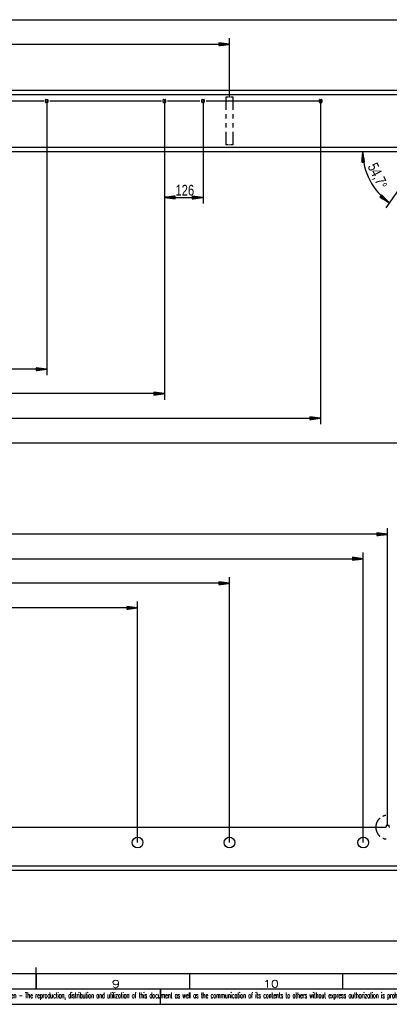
# Model space of a CAD drawing. Header units: millimetres. Extents: x -4 to 841, y -4 to 594.
# Tile 4 of 13: x 415 to 536, y 0 to 321. Entities that reach past the tile are written whole.
import ezdxf

# ---------------------------------------------------------------- set-up
doc = ezdxf.new("R2010")
doc.units = ezdxf.units.MM
doc.layers.add('1', color=7, linetype='Continuous')
doc.styles.add('SEACAD_Arial', font='arial.ttf', dxfattribs={"width": 0.75})
doc.styles.add('SEACAD_simplex_shx', font='simplex.shx', dxfattribs={"width": 0.587})

msp = doc.modelspace()

# ---------------------------------------------------------------- linework, layer by layer
at = {"layer": '1', "color": 7, "linetype": 'Continuous'}
for p, q in [((194.27, 321.22), (570.58, 321.22)), ((483.57, 296.07), (483.57, 315.22)), ((248.97, 313.22), (483.57, 313.22)), ((483.57, 313.22), (480.07, 313.68)), ((480.07, 313.68), (480.07, 312.76)), ((480.07, 313.68), (480.09, 313.68)), ((480.07, 313.68), (480.09, 313.68)), ((480.07, 313.62), (480.48, 313.62)), ((480.07, 313.57), (480.87, 313.57)), ((480.07, 313.52), (481.25, 313.52)), ((480.07, 313.47), (481.64, 313.47)), ((480.07, 313.42), (482.02, 313.42)), ((480.07, 313.37), (482.41, 313.37)), ((480.07, 313.32), (482.8, 313.32)), ((480.07, 313.27), (483.18, 313.27)), ((480.07, 312.76), (483.57, 313.22)), ((480.07, 313.22), (483.57, 313.22)), ((480.07, 313.22), (483.57, 313.22)), ((480.07, 313.17), (483.18, 313.17)), ((480.07, 313.12), (482.8, 313.12)), ((480.07, 313.07), (482.41, 313.07)), ((480.07, 313.01), (482.02, 313.01)), ((480.07, 312.96), (481.64, 312.96)), ((480.07, 312.91), (481.25, 312.91)), ((480.07, 312.86), (480.87, 312.86)), ((480.07, 312.81), (480.48, 312.81)), ((480.07, 312.76), (480.09, 312.76)), ((480.07, 312.76), (480.09, 312.76)), ((204.67, 296.82), (560.69, 296.82)), ((205.13, 298.22), (561.36, 298.22)), ((482.47, 291.79), (482.47, 296.07)), ((482.47, 296.07), (483.07, 296.07)), ((483.27, 296.07), (483.47, 296.07)), ((483.67, 296.07), (483.87, 296.07)), ((484.07, 296.07), (484.67, 296.07)), ((484.67, 296.07), (484.67, 291.79)), ((422.92, 294.67), (386.52, 294.67)), ((423.52, 294.27), (423.52, 295.07)), ((423.62, 295.17), (424.22, 295.17)), ((424.22, 294.17), (423.62, 294.17)), ((423.92, 295.17), (423.92, 205.22)), ((424.32, 295.07), (424.32, 294.27)), ((461.32, 294.67), (424.92, 294.67)), ((461.92, 294.27), (461.92, 295.07)), ((462.02, 295.17), (462.62, 295.17)), ((462.62, 294.17), (462.02, 294.17)), ((462.32, 295.17), (462.32, 261.22)), ((462.32, 295.17), (462.32, 197.22)), ((462.72, 295.07), (462.72, 294.27)), ((473.92, 294.67), (463.32, 294.67)), ((474.52, 294.27), (474.52, 295.07)), ((474.62, 295.17), (475.22, 295.17)), ((475.22, 294.17), (474.62, 294.17)), ((474.92, 295.17), (474.92, 261.22)), ((475.32, 295.07), (475.32, 294.27)), ((513.72, 294.67), (475.92, 294.67)), ((512.92, 294.27), (512.92, 295.07)), ((513.02, 295.17), (513.62, 295.17)), ((513.62, 294.17), (513.02, 294.17)), ((513.32, 295.17), (513.32, 189.22)), ((513.72, 295.07), (513.72, 294.27)), ((482.47, 288.93), (482.47, 290.36)), ((484.67, 290.36), (484.67, 288.93)), ((482.47, 286.08), (482.47, 287.5)), ((484.67, 287.5), (484.67, 286.08)), ((482.47, 280.37), (482.47, 284.65)), ((484.67, 284.65), (484.67, 280.37)), ((194.74, 279.62), (548.44, 279.62)), ((483.07, 280.37), (482.47, 280.37)), ((483.47, 280.37), (483.27, 280.37)), ((483.87, 280.37), (483.67, 280.37)), ((484.67, 280.37), (484.07, 280.37)), ((548.63, 279.78), (534.55, 259.89)), ((194.28, 278.22), (548.12, 278.22)), ((527.07, 278.22), (526.76, 274.7)), ((526.97, 274.71), (526.9, 276.28)), ((527.02, 274.71), (526.94, 276.67)), ((527.07, 274.71), (526.97, 277.05)), ((527.12, 274.72), (527.01, 277.44)), ((527.17, 274.72), (527.04, 277.83)), ((527.68, 274.74), (527.07, 278.22)), ((527.22, 274.72), (527.07, 278.22)), ((527.22, 274.72), (527.07, 278.22)), ((527.27, 274.72), (527.14, 277.83)), ((527.33, 274.73), (527.21, 277.45)), ((527.38, 274.73), (527.28, 277.07)), ((527.43, 274.73), (527.34, 276.68)), ((527.48, 274.73), (527.41, 276.3)), ((526.76, 274.7), (527.68, 274.74)), ((526.77, 274.7), (526.77, 274.73)), ((526.77, 274.7), (526.77, 274.73)), ((526.82, 274.7), (526.8, 275.12)), ((526.87, 274.71), (526.83, 275.5)), ((526.92, 274.71), (526.87, 275.89)), ((527.53, 274.73), (527.48, 275.92)), ((527.58, 274.74), (527.55, 275.53)), ((527.63, 274.74), (527.61, 275.15)), ((527.68, 274.74), (527.68, 274.77)), ((527.68, 274.74), (527.68, 274.77)), ((465.82, 263.68), (462.32, 263.22)), ((465.82, 263.42), (463.86, 263.42)), ((465.82, 263.47), (464.25, 263.47)), ((465.82, 263.52), (464.63, 263.52)), ((465.82, 263.57), (465.02, 263.57)), ((465.82, 263.62), (465.4, 263.62)), ((465.82, 263.67), (465.79, 263.67)), ((465.82, 263.67), (465.79, 263.67)), ((465.82, 262.76), (465.82, 263.68)), ((474.92, 263.22), (471.42, 263.68)), ((471.42, 263.68), (471.42, 262.76)), ((471.42, 263.67), (471.44, 263.67)), ((471.42, 263.67), (471.44, 263.67)), ((471.42, 263.62), (471.83, 263.62)), ((471.42, 263.57), (472.22, 263.57)), ((471.42, 263.52), (472.6, 263.52)), ((471.42, 263.47), (472.99, 263.47)), ((471.42, 263.42), (473.37, 263.42)), ((533.22, 264.03), (532.66, 263.3)), ((532.75, 263.43), (533.69, 262.7)), ((532.79, 263.47), (534.03, 262.51)), ((532.82, 263.51), (534.36, 262.31)), ((532.85, 263.55), (534.7, 262.11)), ((532.88, 263.59), (535.04, 261.92)), ((532.91, 263.63), (535.37, 261.72)), ((532.94, 263.67), (535.71, 261.53)), ((532.94, 263.67), (535.71, 261.53)), ((532.97, 263.71), (535.43, 261.8)), ((533, 263.75), (535.16, 262.08)), ((533.03, 263.79), (534.89, 262.35)), ((533.07, 263.83), (534.61, 262.63)), ((533.1, 263.87), (534.34, 262.91)), ((533.13, 263.91), (534.06, 263.18)), ((533.16, 263.95), (533.79, 263.46)), ((533.19, 263.99), (533.52, 263.74)), ((535.71, 261.53), (533.22, 264.03)), ((533.22, 264.03), (533.24, 264.01)), ((533.22, 264.03), (533.24, 264.01)), ((462.32, 263.22), (474.92, 263.22)), ((462.32, 263.22), (465.82, 262.76)), ((465.82, 263.22), (462.32, 263.22)), ((465.82, 263.22), (462.32, 263.22)), ((465.82, 263.27), (462.7, 263.27)), ((465.82, 263.17), (462.7, 263.17)), ((465.82, 263.32), (463.09, 263.32)), ((465.82, 263.12), (463.09, 263.12)), ((465.82, 263.37), (463.47, 263.37)), ((465.82, 263.07), (463.47, 263.07)), ((465.82, 263.01), (463.86, 263.01)), ((465.82, 262.96), (464.25, 262.96)), ((465.82, 262.91), (464.63, 262.91)), ((465.82, 262.86), (465.02, 262.86)), ((465.82, 262.81), (465.4, 262.81)), ((465.82, 262.76), (465.79, 262.76)), ((465.82, 262.76), (465.79, 262.76)), ((471.42, 263.37), (473.76, 263.37)), ((471.42, 263.32), (474.15, 263.32)), ((471.42, 263.27), (474.53, 263.27)), ((471.42, 262.76), (474.92, 263.22)), ((471.42, 263.22), (474.92, 263.22)), ((471.42, 263.22), (474.92, 263.22)), ((471.42, 263.17), (474.53, 263.17)), ((471.42, 263.12), (474.15, 263.12)), ((471.42, 263.07), (473.76, 263.07)), ((471.42, 263.01), (473.37, 263.01)), ((471.42, 262.96), (472.99, 262.96)), ((471.42, 262.91), (472.6, 262.91)), ((471.42, 262.86), (472.22, 262.86)), ((471.42, 262.81), (471.83, 262.81)), ((471.42, 262.76), (471.44, 262.76)), ((471.42, 262.76), (471.44, 262.76)), ((532.66, 263.31), (532.68, 263.29)), ((532.66, 263.31), (532.68, 263.29)), ((532.66, 263.3), (535.71, 261.53)), ((532.69, 263.35), (533.02, 263.09)), ((532.72, 263.39), (533.36, 262.9)), ((423.92, 207.22), (194.27, 207.22)), ((423.92, 207.22), (420.42, 207.68)), ((420.42, 207.68), (420.42, 206.76)), ((420.42, 207.67), (420.44, 207.67)), ((420.42, 207.67), (420.44, 207.67)), ((420.42, 207.62), (420.83, 207.62)), ((420.42, 207.57), (421.22, 207.57)), ((420.42, 207.52), (421.6, 207.52)), ((420.42, 207.47), (421.99, 207.47)), ((420.42, 207.42), (422.37, 207.42)), ((420.42, 207.37), (422.76, 207.37)), ((420.42, 207.32), (423.15, 207.32)), ((420.42, 207.27), (423.53, 207.27)), ((420.42, 206.76), (423.92, 207.22)), ((420.42, 207.22), (423.92, 207.22)), ((420.42, 207.22), (423.92, 207.22)), ((420.42, 207.17), (423.53, 207.17)), ((420.42, 207.12), (423.15, 207.12)), ((420.42, 207.07), (422.76, 207.07)), ((420.42, 207.01), (422.37, 207.01)), ((420.42, 206.96), (421.99, 206.96)), ((420.42, 206.91), (421.6, 206.91)), ((420.42, 206.86), (421.22, 206.86)), ((420.42, 206.81), (420.83, 206.81)), ((420.42, 206.76), (420.44, 206.76)), ((420.42, 206.76), (420.44, 206.76)), ((462.32, 199.22), (194.27, 199.22)), ((462.32, 199.22), (458.82, 199.68)), ((458.82, 199.68), (458.82, 198.76)), ((458.82, 199.67), (458.84, 199.67)), ((458.82, 199.67), (458.84, 199.67)), ((458.82, 199.62), (459.23, 199.62)), ((458.82, 199.57), (459.62, 199.57)), ((458.82, 199.52), (460, 199.52)), ((458.82, 199.47), (460.39, 199.47)), ((458.82, 199.42), (460.77, 199.42)), ((458.82, 199.37), (461.16, 199.37)), ((458.82, 199.32), (461.55, 199.32)), ((458.82, 199.27), (461.93, 199.27)), ((458.82, 198.76), (462.32, 199.22)), ((458.82, 199.22), (462.32, 199.22)), ((458.82, 199.22), (462.32, 199.22)), ((458.82, 199.17), (461.93, 199.17)), ((458.82, 199.12), (461.55, 199.12)), ((458.82, 199.07), (461.16, 199.07)), ((458.82, 199.01), (460.77, 199.01)), ((458.82, 198.96), (460.39, 198.96)), ((458.82, 198.91), (460, 198.91)), ((458.82, 198.86), (459.62, 198.86)), ((458.82, 198.81), (459.23, 198.81)), ((458.82, 198.76), (458.84, 198.76)), ((458.82, 198.76), (458.84, 198.76)), ((194.27, 191.22), (513.32, 191.22)), ((513.32, 191.22), (509.82, 191.68)), ((509.82, 191.68), (509.82, 190.76)), ((509.82, 191.67), (509.84, 191.67)), ((509.82, 191.67), (509.84, 191.67)), ((509.82, 191.62), (510.23, 191.62)), ((509.82, 191.57), (510.62, 191.57)), ((509.82, 191.52), (511, 191.52)), ((509.82, 191.47), (511.39, 191.47)), ((509.82, 191.42), (511.77, 191.42)), ((509.82, 191.37), (512.16, 191.37)), ((509.82, 191.32), (512.55, 191.32)), ((509.82, 191.27), (512.93, 191.27)), ((509.82, 190.76), (513.32, 191.22)), ((509.82, 191.22), (513.32, 191.22)), ((509.82, 191.22), (513.32, 191.22)), ((509.82, 191.17), (512.93, 191.17)), ((509.82, 191.12), (512.55, 191.12)), ((509.82, 191.07), (512.16, 191.07)), ((509.82, 191.01), (511.77, 191.01)), ((509.82, 190.96), (511.39, 190.96)), ((509.82, 190.91), (511, 190.91)), ((509.82, 190.86), (510.62, 190.86)), ((509.82, 190.81), (510.23, 190.81)), ((509.82, 190.76), (509.84, 190.76)), ((509.82, 190.76), (509.84, 190.76)), ((194.27, 183.22), (547.53, 183.22)), ((535.17, 58.37), (535.17, 155.37)), ((535.17, 153.37), (194.27, 153.37)), ((535.17, 153.37), (531.67, 153.83)), ((531.67, 153.83), (531.67, 152.91)), ((531.67, 153.82), (531.69, 153.82)), ((531.67, 153.82), (531.69, 153.82)), ((531.67, 153.77), (532.08, 153.77)), ((531.67, 153.72), (532.47, 153.72)), ((531.67, 153.67), (532.85, 153.67)), ((531.67, 153.62), (533.24, 153.62)), ((531.67, 153.57), (533.62, 153.57)), ((531.67, 153.52), (534.01, 153.52)), ((531.67, 153.47), (534.4, 153.47)), ((531.67, 153.42), (534.78, 153.42)), ((531.67, 152.91), (535.17, 153.37)), ((531.67, 153.37), (535.17, 153.37)), ((531.67, 153.37), (535.17, 153.37)), ((531.67, 153.32), (534.78, 153.32)), ((531.67, 153.27), (534.4, 153.27)), ((531.67, 153.21), (534.01, 153.21)), ((531.67, 153.16), (533.62, 153.16)), ((531.67, 153.11), (533.24, 153.11)), ((531.67, 153.06), (532.85, 153.06)), ((531.67, 153.01), (532.47, 153.01)), ((531.67, 152.96), (532.08, 152.96)), ((531.67, 152.91), (531.69, 152.91)), ((531.67, 152.91), (531.69, 152.91)), ((194.27, 145.37), (527.22, 145.37)), ((527.22, 145.37), (523.72, 145.83)), ((523.72, 145.83), (523.72, 144.91)), ((523.72, 145.82), (523.74, 145.82)), ((523.72, 145.82), (523.74, 145.82)), ((523.72, 145.77), (524.13, 145.77)), ((523.72, 145.72), (524.52, 145.72)), ((523.72, 145.67), (524.9, 145.67)), ((523.72, 145.62), (525.29, 145.62)), ((523.72, 145.57), (525.67, 145.57)), ((523.72, 145.52), (526.06, 145.52)), ((523.72, 145.47), (526.45, 145.47)), ((523.72, 145.42), (526.83, 145.42)), ((523.72, 144.91), (527.22, 145.37)), ((523.72, 145.37), (527.22, 145.37)), ((523.72, 145.37), (527.22, 145.37)), ((523.72, 145.32), (526.83, 145.32)), ((523.72, 145.27), (526.45, 145.27)), ((523.72, 145.21), (526.06, 145.21)), ((523.72, 145.16), (525.67, 145.16)), ((523.72, 145.11), (525.29, 145.11)), ((523.72, 145.06), (524.9, 145.06)), ((523.72, 145.01), (524.52, 145.01)), ((523.72, 144.96), (524.13, 144.96)), ((523.72, 144.91), (523.74, 144.91)), ((523.72, 144.91), (523.74, 144.91)), ((527.22, 52.77), (527.22, 147.37)), ((483.57, 52.77), (483.57, 139.37)), ((483.57, 137.37), (194.27, 137.37)), ((483.57, 137.37), (480.07, 137.83)), ((480.07, 137.83), (480.07, 136.91)), ((480.07, 137.82), (480.09, 137.82)), ((480.07, 137.82), (480.09, 137.82)), ((480.07, 137.77), (480.48, 137.77)), ((480.07, 137.72), (480.87, 137.72)), ((480.07, 137.67), (481.25, 137.67)), ((480.07, 137.62), (481.64, 137.62)), ((480.07, 137.57), (482.02, 137.57)), ((480.07, 137.52), (482.41, 137.52)), ((480.07, 137.47), (482.8, 137.47)), ((480.07, 137.42), (483.18, 137.42)), ((480.07, 136.91), (483.57, 137.37)), ((480.07, 137.37), (483.57, 137.37)), ((480.07, 137.37), (483.57, 137.37)), ((480.07, 137.32), (483.18, 137.32)), ((480.07, 137.27), (482.8, 137.27)), ((480.07, 137.21), (482.41, 137.21)), ((480.07, 137.16), (482.02, 137.16)), ((480.07, 137.11), (481.64, 137.11)), ((480.07, 137.06), (481.25, 137.06)), ((480.07, 137.01), (480.87, 137.01)), ((480.07, 136.96), (480.48, 136.96)), ((480.07, 136.91), (480.09, 136.91)), ((480.07, 136.91), (480.09, 136.91)), ((453.57, 129.37), (194.27, 129.37)), ((453.57, 129.37), (450.07, 129.83)), ((450.07, 129.83), (450.07, 128.91)), ((450.07, 129.82), (450.09, 129.82)), ((450.07, 129.82), (450.09, 129.82)), ((450.07, 129.77), (450.48, 129.77)), ((450.07, 129.72), (450.87, 129.72)), ((450.07, 129.67), (451.25, 129.67)), ((450.07, 129.62), (451.64, 129.62)), ((450.07, 129.57), (452.02, 129.57)), ((450.07, 129.52), (452.41, 129.52)), ((450.07, 129.47), (452.8, 129.47)), ((450.07, 129.42), (453.18, 129.42)), ((450.07, 128.91), (453.57, 129.37)), ((450.07, 129.37), (453.57, 129.37)), ((450.07, 129.37), (453.57, 129.37)), ((450.07, 129.32), (453.18, 129.32)), ((450.07, 129.27), (452.8, 129.27)), ((450.07, 129.21), (452.41, 129.21)), ((450.07, 129.16), (452.02, 129.16)), ((450.07, 129.11), (451.64, 129.11)), ((450.07, 129.06), (451.25, 129.06)), ((450.07, 129.01), (450.87, 129.01)), ((450.07, 128.96), (450.48, 128.96)), ((450.07, 128.91), (450.09, 128.91)), ((450.07, 128.91), (450.09, 128.91)), ((453.57, 52.77), (453.57, 131.37)), ((534.67, 58.27), (534.67, 57.87)), ((535.57, 58.37), (534.77, 58.37)), ((535.67, 57.87), (535.67, 58.27)), ((235.77, 57.77), (534.57, 57.77)), ((205.13, 45.17), (561.36, 45.17)), ((204.67, 43.77), (560.69, 43.77)), ((570.38, 20.57), (194.27, 20.57)), ((10, 10), (831, 10)), ((420.5, 5), (420.5, 12)), ((420.5, 10), (420.5, 5)), ((470.5, 10), (470.5, 5)), ((520.5, 10), (520.5, 5)), ((5, 5), (836, 5)), ((461, 5), (461, 2)), ((461, 0), (461, 4.75)), ((0, 0), (841, 0))]:
    msp.add_line(p, q, dxfattribs=at)
for centre in [(453.57, 52.77), (483.57, 52.77), (527.22, 52.77)]:
    msp.add_circle(centre, 1.75, dxfattribs=at)
for centre, radius, start, end in [((423.62, 295.07), 0.1, 90, 180), ((423.62, 294.27), 0.1, 180, 270), ((424.22, 295.07), 0.1, 0, 90), ((424.22, 294.27), 0.1, 270, 0), ((462.02, 295.07), 0.1, 90, 180), ((462.02, 294.27), 0.1, 180, 270), ((462.62, 295.07), 0.1, 0, 90), ((462.62, 294.27), 0.1, 270, 0), ((474.62, 295.07), 0.1, 90, 180), ((474.62, 294.27), 0.1, 180, 270), ((475.22, 295.07), 0.1, 0, 90), ((475.22, 294.27), 0.1, 270, 0), ((513.02, 295.07), 0.1, 90, 180), ((513.02, 294.27), 0.1, 180, 270), ((513.62, 295.07), 0.1, 0, 90), ((513.62, 294.27), 0.1, 270, 0), ((547.53, 278.22), 20.45, 180, 234.7), ((534.57, 57.87), 0.1, 270, 0), ((534.77, 58.27), 0.1, 90, 180), ((535.57, 58.27), 0.1, 0, 90), ((535.77, 57.87), 0.1, 180, 270)]:
    msp.add_arc(centre, radius, start, end, dxfattribs=at)
for points, knots in [([(534.64, 61.61), (534.07, 61.51), (533.58, 61.3)], [0, 0, 0.518521, 1, 1]), ([(532.64, 60.71), (532.51, 60.61), (531.92, 59.91), (531.52, 59.1), (531.31, 58.22), (531.31, 57.31), (531.52, 56.43), (531.92, 55.62), (532.51, 54.92), (532.64, 54.82)], [0, 0, 0.02469, 0.160495, 0.296297, 0.432099, 0.567901, 0.703703, 0.839505, 0.97531, 1, 1]), ([(533.58, 54.23), (534.07, 54.02), (534.64, 53.92)], [0, 0, 0.481479, 1, 1])]:
    msp.add_open_spline(points, degree=1, knots=knots, dxfattribs=at)

# ---------------------------------------------------------------- texts
at = {"layer": '1', "char_height": 3.5, "attachment_point": 7, "rotation": 296.761, "style": 'SEACAD_Arial'}
for s, insert, width in [('{\\fArial|b0||i0||c0|p34;\\C7;\\H3.5;\\W0.75;54,7}', (527.96, 273.06), 6.9239), ('{\\fArial|b0||i0||c0|p34;\\C7;\\H3.5;\\W0.75;°}', (531.37, 266.79), 1.4457)]:
    msp.add_mtext(s, dxfattribs=dict(at, insert=insert, width=width))
at = {"layer": '1', "attachment_point": 7}
for s, insert, char_height, width, style in [('{\\fArial|b0||i0||c0|p34;\\C7;\\H3.5;\\W0.75;126}', (465.92, 263.8), 3.5, 5.9348, 'SEACAD_Arial'), ('{\\fsimplex|b0||i0||c0|p34;\\C7;\\H2.5;\\W1.292;9}', (445.11, 5.42), 2.5, 4.9764, 'SEACAD_simplex_shx'), ('{\\fsimplex|b0||i0||c0|p34;\\C7;\\H2.5;\\W1.179;10}', (494.6, 5.43), 2.5, 6.7361, 'SEACAD_simplex_shx'), ('{\\fsimplex|b0||i0||c0|p34;\\C7;\\H1.8;\\W0.5148;er Geschmacksmustereintragung vorbehalten - The reproduction, distribution and utilization of this document as well as the communication of its contents to others without express authorization is prohibited. Offenders will be held liable for the payment}', (379.5, 1.44), 1.8, 198.7811, 'SEACAD_simplex_shx')]:
    msp.add_mtext(s, dxfattribs=dict(at, insert=insert, char_height=char_height, width=width, style=style))

doc.saveas('drawing.dxf')
